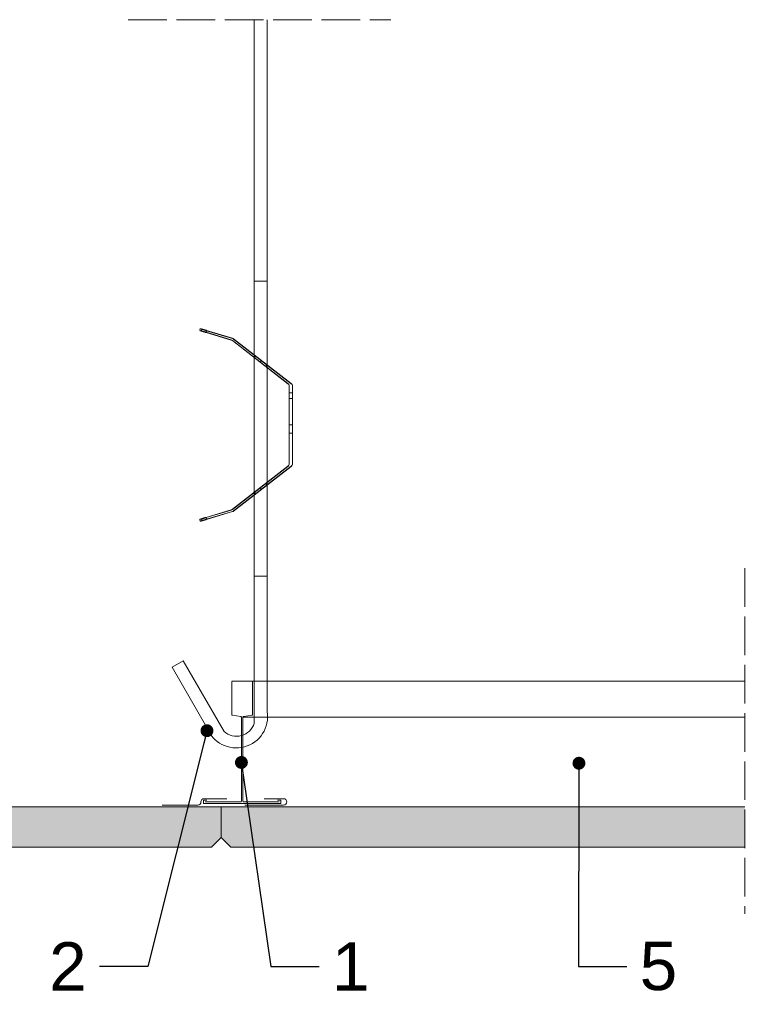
# Model space of a CAD drawing. Header units: millimetres. Extents: x -266 to 504, y -2190 to -1679.
# Tile 3 of 4: x 45 to 274, y -1985 to -1679. Entities that reach past the tile are written whole.
import ezdxf
from ezdxf import colors
from ezdxf.entities.mleader import LeaderData, LeaderLine
from ezdxf.math import Vec2, Vec3

# ---------------------------------------------------------------- set-up
doc = ezdxf.new("R2010")
doc.units = ezdxf.units.MM
doc.linetypes.add('ACAD_ISO02W100', pattern=[15, 12, -3])
doc.layers.get('0').update_dxf_attribs({"lineweight": 5})
for name, color, linetype, lineweight in [('_RIGIPS AKCESORIA', 7, 'Continuous', 5), ('_RIGIPS G-K', 7, 'Continuous', 9), ('_RIGIPS PROFIL', 7, 'Continuous', 9), ('_RIGIPS PŁYTA', 7, 'Continuous', 9), ('KRESKOWANIE', 7, 'Continuous', 9), ('PRZERYWANA', 7, 'ACAD_ISO02W100', 9), ('wełna', 7, 'BATTING', 5)]:
    doc.layers.add(name, color=color, linetype=linetype, lineweight=lineweight)
doc.styles.get("Standard").update_dxf_attribs({"font": 'arial.ttf'})
doc.linetypes.add('BATTING', pattern='A,0.00254,-2.54,[134,ltypeshp.shx,S=2.54,R=0,X=-2.54,Y=0],-5.08,[134,ltypeshp.shx,S=2.54,R=180,X=2.54,Y=0],-2.54', length=10.16254)

# ---------------------------------------------------------------- blocks, each defined once
blk = doc.blocks.new('T24')
at = {"layer": '_RIGIPS PROFIL'}
for p, q in [((302.61, -139.67), (302.61, -129.54)), ((302.81, -129.34), (308.91, -129.34)), ((309.11, -129.54), (309.11, -139.67)), ((305.45, -140.31), (302.78, -139.87)), ((305.61, -140.51), (305.61, -166.64)), ((306.11, -140.51), (306.11, -166.64)), ((308.95, -139.87), (306.28, -140.31)), ((293.86, -167.24), (293.86, -166.44)), ((293.96, -166.34), (294.86, -166.34)), ((293.96, -167.34), (317.76, -167.34)), ((294.36, -166.84), (305.41, -166.84)), ((306.31, -166.84), (317.36, -166.84)), ((317.76, -166.34), (316.86, -166.34)), ((317.86, -167.24), (317.86, -166.44))]:
    blk.add_line(p, q, dxfattribs=at)
for centre, radius, start, end in [((302.81, -129.54), 0.2, 90, 180), ((308.91, -129.54), 0.2, 0, 90), ((302.81, -139.67), 0.2, 180, 260.5377), ((305.41, -140.51), 0.2, 0, 80.5377), ((306.31, -140.51), 0.2, 99.4623, 180), ((308.91, -139.67), 0.2, 279.4623, 0), ((293.96, -166.44), 0.1, 90, 180), ((293.96, -167.24), 0.1, 180, 270), ((305.41, -166.64), 0.2, 270, 0), ((306.31, -166.64), 0.2, 180, 270), ((317.76, -166.44), 0.1, 0, 90), ((317.76, -167.24), 0.1, 270, 0)]:
    blk.add_arc(centre, radius, start, end, dxfattribs=at)
blk = doc.blocks.new('_Dot')
at = {"color": 0, "linetype": 'ByBlock', "lineweight": -2}
blk.add_line((-0.5, 0), (-1, 0), dxfattribs=at)
at = {"color": 0, "linetype": 'ByBlock', "const_width": 0.5}
blk.add_lwpolyline([(-0.25, 0, 1), (0.25, 0, 1)], format="xyb", close=True, dxfattribs=at)

msp = doc.modelspace()

# ---------------------------------------------------------------- hatches: boundary and pattern name
at = {"layer": '_RIGIPS PROFIL'}
h = msp.add_hatch(dxfattribs=at)
h.set_pattern_fill('DOTS', color=253, scale=0.5, style=0)
h.paths.add_polyline_path([(270.05, -1923.71), (107.55, -1923.71), (107.55, -1933.21), (110.55, -1936.21), (270.05, -1936.21)])
at = {"layer": 'KRESKOWANIE'}
h = msp.add_hatch(dxfattribs=at)
h.set_pattern_fill('DOTS', color=253, scale=0.5, style=0)
h.paths.add_polyline_path([(-197.67, -1923.71), (-197.67, -1936.21), (-49.67, -1936.21), (-49.67, -1923.71)])
h.paths.add_polyline_path([(277.26, -1923.71), (277.26, -1936.21), (425.27, -1936.21), (425.27, -1923.71)])
h.paths.add_polyline_path([(314.96, -1929.3, -1), (314.96, -1927.3, -1)], flags=16)
h = msp.add_hatch(dxfattribs=at)
h.set_pattern_fill('DOTS', color=253, scale=0.5, style=0)
h.paths.add_polyline_path([(104.55, -1936.21), (107.55, -1933.21), (107.55, -1923.71), (-42.45, -1923.71), (-42.45, -1936.21)])

# ---------------------------------------------------------------- linework, layer by layer
for p, q in [((117.8, -1679.31), (117.8, -1852.09)), ((121.8, -1679.31), (121.8, -1852.09)), ((117.81, -1760.53), (117.8, -1897.83)), ((121.82, -1760.53), (121.8, -1894.1)), ((121.8, -1852.09), (117.8, -1852.09)), ((108.47, -1900.33), (95.8, -1878.38)), ((103.14, -1899.1), (92.34, -1880.38)), ((107.55, -1933.21), (110.55, -1936.21)), ((270.05, -1936.21), (110.55, -1936.21))]:
    msp.add_line(p, q)
msp.add_lwpolyline([(121.8, -1760.53), (117.8, -1760.53)], close=True)
for centre, radius, start, end in [((112.25, -1895.75), 9.7, 200.1981, 9.7997), ((112.34, -1896.11), 5.72, 227.4354, 342.5624)]:
    msp.add_arc(centre, radius, start, end)
at = {"layer": '_RIGIPS AKCESORIA', "lineweight": 0}
for points in [[(100.88, -1775.81), (101.05, -1775.25)], [(102.84, -1776.44), (102.72, -1776.4), (102.6, -1776.37), (102.48, -1776.33), (102.38, -1776.29), (102.27, -1776.26), (102.16, -1776.23), (102.07, -1776.2), (101.98, -1776.17), (101.89, -1776.14), (101.8, -1776.11), (101.71, -1776.09), (101.63, -1776.06), (101.56, -1776.04), (101.49, -1776.01), (101.41, -1775.99), (101.35, -1775.97), (101.29, -1775.96), (101.23, -1775.93), (101.18, -1775.92), (101.13, -1775.9), (101.09, -1775.89), (101.05, -1775.88), (101.02, -1775.87), (100.99, -1775.85), (100.96, -1775.84), (100.94, -1775.83), (100.92, -1775.83), (100.9, -1775.83), (100.89, -1775.82), (100.88, -1775.81), (100.89, -1775.81), (100.9, -1775.82), (100.92, -1775.82), (100.94, -1775.83), (100.96, -1775.83), (100.99, -1775.83), (101.02, -1775.84), (101.05, -1775.85), (101.09, -1775.87), (101.13, -1775.88), (101.18, -1775.89), (101.23, -1775.9), (101.29, -1775.92), (101.35, -1775.93), (101.41, -1775.96), (101.49, -1775.97), (101.56, -1775.99), (101.63, -1776.01), (101.71, -1776.04), (101.8, -1776.06), (101.89, -1776.09), (101.98, -1776.11), (102.07, -1776.14), (102.16, -1776.17), (102.27, -1776.19), (102.38, -1776.23), (102.48, -1776.26), (102.6, -1776.29), (102.72, -1776.33), (102.84, -1776.37), (110.7, -1778.72), (110.7, -1778.8)], [(103.01, -1775.88), (111.09, -1778.3), (111.09, -1778.23), (103.01, -1775.8), (102.89, -1775.77), (102.77, -1775.74), (102.66, -1775.7), (102.55, -1775.67), (102.44, -1775.64), (102.34, -1775.6), (102.24, -1775.58), (102.14, -1775.56), (102.05, -1775.52), (101.96, -1775.5), (101.88, -1775.47), (101.8, -1775.46), (101.72, -1775.43), (101.65, -1775.41), (101.58, -1775.39), (101.52, -1775.38), (101.46, -1775.36), (101.4, -1775.34), (101.35, -1775.33), (101.31, -1775.32), (101.26, -1775.3), (101.22, -1775.29), (101.18, -1775.29), (101.15, -1775.28), (101.13, -1775.27), (101.1, -1775.26), (101.08, -1775.26), (101.07, -1775.25), (101.06, -1775.25), (101.05, -1775.25), (101.06, -1775.26), (101.07, -1775.26), (101.08, -1775.27), (101.1, -1775.28), (101.13, -1775.29), (101.15, -1775.29), (101.18, -1775.3), (101.22, -1775.32), (101.26, -1775.33), (101.31, -1775.34), (101.35, -1775.36), (101.4, -1775.38), (101.46, -1775.39), (101.52, -1775.42), (101.58, -1775.43), (101.65, -1775.46), (101.72, -1775.47), (101.8, -1775.5), (101.88, -1775.52), (101.96, -1775.56), (102.05, -1775.58), (102.14, -1775.61), (102.24, -1775.64), (102.34, -1775.67), (102.44, -1775.7), (102.55, -1775.74), (102.66, -1775.77), (102.77, -1775.8), (102.89, -1775.84), (103.01, -1775.88)], [(101.4, -1775.95), (101.56, -1775.38)], [(101.4, -1775.99), (101.56, -1775.42)], [(102.84, -1776.37), (103.01, -1775.8)], [(103.01, -1775.88), (102.84, -1776.44), (110.7, -1778.8)], [(110.7, -1778.72), (110.88, -1778.79), (111.03, -1778.9)], [(111.03, -1778.97), (110.88, -1778.87), (110.7, -1778.8)], [(110.79, -1778.83), (110.79, -1778.76)], [(110.88, -1778.87), (110.88, -1778.79)], [(110.96, -1778.91), (110.96, -1778.84)], [(128.25, -1792.37), (111.03, -1778.97), (111.03, -1778.9), (128.25, -1792.28), (128.25, -1792.37)], [(111.03, -1778.97), (111.03, -1778.9)], [(111.42, -1778.4), (111.26, -1778.3), (111.09, -1778.23)], [(111.09, -1778.3), (111.26, -1778.37), (111.42, -1778.47)], [(111.18, -1778.33), (111.18, -1778.26)], [(111.26, -1778.37), (111.26, -1778.3)], [(111.34, -1778.42), (111.34, -1778.35)], [(111.42, -1778.47), (129.27, -1792.37), (129.27, -1792.28), (111.42, -1778.4), (111.42, -1778.47)], [(111.42, -1778.47), (111.42, -1778.4)], [(117.87, -1784.25), (118.25, -1783.75)], [(119.63, -1785.63), (119.7, -1785.68), (119.77, -1785.74), (119.84, -1785.8), (119.92, -1785.86), (119.99, -1785.91), (120.06, -1785.97), (120.13, -1786.03), (120.2, -1786.08), (120.27, -1786.13), (120.34, -1786.18), (120.41, -1786.23), (120.47, -1786.29), (120.54, -1786.34), (120.6, -1786.39), (120.66, -1786.43), (120.72, -1786.48), (120.78, -1786.52), (120.83, -1786.57), (120.88, -1786.61), (120.94, -1786.64), (120.99, -1786.68), (121.03, -1786.72), (121.08, -1786.76), (121.12, -1786.79), (121.16, -1786.81), (121.19, -1786.85), (121.23, -1786.87), (121.26, -1786.9), (121.29, -1786.92), (121.32, -1786.94), (121.34, -1786.95), (121.36, -1786.97), (121.37, -1786.98), (121.39, -1786.99), (121.4, -1787), (121.41, -1787), (121.41, -1787.01), (121.41, -1787), (121.41, -1787), (121.4, -1786.99), (121.38, -1786.98), (121.37, -1786.97), (121.35, -1786.95), (121.32, -1786.94), (121.3, -1786.92), (121.28, -1786.9), (121.24, -1786.87), (121.21, -1786.85), (121.18, -1786.81), (121.14, -1786.79), (121.1, -1786.76), (121.05, -1786.72), (121.01, -1786.68), (120.96, -1786.64), (120.91, -1786.61), (120.86, -1786.57), (120.8, -1786.52), (120.74, -1786.48), (120.69, -1786.43), (120.63, -1786.39), (120.56, -1786.34), (120.5, -1786.29), (120.43, -1786.23), (120.37, -1786.18), (120.3, -1786.13), (120.24, -1786.08), (120.16, -1786.03), (120.1, -1785.97), (120.02, -1785.91), (119.95, -1785.86), (119.88, -1785.8), (119.8, -1785.74), (119.73, -1785.68), (119.65, -1785.63), (119.58, -1785.57), (119.51, -1785.51), (119.44, -1785.46), (119.37, -1785.41), (119.29, -1785.35), (119.22, -1785.29), (119.15, -1785.23), (119.08, -1785.18), (119.01, -1785.13), (118.94, -1785.08), (118.88, -1785.02), (118.81, -1784.97), (118.75, -1784.92), (118.69, -1784.87), (118.62, -1784.82), (118.57, -1784.78), (118.51, -1784.73), (118.45, -1784.69), (118.4, -1784.65), (118.34, -1784.61), (118.29, -1784.58), (118.25, -1784.54), (118.2, -1784.51), (118.16, -1784.47), (118.12, -1784.45), (118.09, -1784.42), (118.06, -1784.39), (118.02, -1784.37), (117.99, -1784.34), (117.97, -1784.32), (117.94, -1784.31), (117.93, -1784.29), (117.91, -1784.28), (117.89, -1784.27), (117.89, -1784.26), (117.88, -1784.25), (117.87, -1784.25), (117.88, -1784.26), (117.89, -1784.27), (117.9, -1784.28), (117.92, -1784.29), (117.93, -1784.31), (117.96, -1784.32), (117.98, -1784.34), (118.01, -1784.37), (118.04, -1784.39), (118.07, -1784.42), (118.11, -1784.45), (118.15, -1784.47), (118.19, -1784.51), (118.23, -1784.54), (118.28, -1784.58), (118.33, -1784.61), (118.38, -1784.65), (118.43, -1784.69), (118.48, -1784.73), (118.54, -1784.78), (118.6, -1784.82), (118.66, -1784.87), (118.72, -1784.92), (118.79, -1784.97), (118.85, -1785.02), (118.92, -1785.08), (118.98, -1785.13), (119.05, -1785.18), (119.12, -1785.23), (119.19, -1785.29), (119.26, -1785.35), (119.33, -1785.41), (119.41, -1785.46), (119.48, -1785.51), (119.56, -1785.57), (119.63, -1785.63)], [(120.01, -1785.14), (120.09, -1785.19), (120.15, -1785.25), (120.23, -1785.31), (120.3, -1785.36), (120.37, -1785.42), (120.45, -1785.47), (120.51, -1785.53), (120.59, -1785.59), (120.65, -1785.64), (120.73, -1785.69), (120.79, -1785.74), (120.86, -1785.79), (120.92, -1785.84), (120.98, -1785.89), (121.05, -1785.94), (121.1, -1785.98), (121.16, -1786.03), (121.22, -1786.07), (121.27, -1786.11), (121.32, -1786.15), (121.37, -1786.19), (121.41, -1786.22), (121.46, -1786.26), (121.5, -1786.29), (121.55, -1786.32), (121.58, -1786.35), (121.61, -1786.37), (121.64, -1786.4), (121.68, -1786.42), (121.7, -1786.44), (121.73, -1786.46), (121.74, -1786.47), (121.76, -1786.49), (121.77, -1786.49), (121.78, -1786.5), (121.79, -1786.51), (121.8, -1786.51), (121.8, -1786.52), (121.8, -1786.51), (121.79, -1786.5), (121.78, -1786.49), (121.77, -1786.49), (121.75, -1786.47), (121.73, -1786.46), (121.71, -1786.44), (121.68, -1786.42), (121.66, -1786.4), (121.63, -1786.37), (121.59, -1786.35), (121.56, -1786.32), (121.52, -1786.29), (121.48, -1786.26), (121.44, -1786.22), (121.39, -1786.19), (121.34, -1786.15), (121.29, -1786.11), (121.24, -1786.07), (121.19, -1786.03), (121.13, -1785.98), (121.07, -1785.94), (121.01, -1785.89), (120.95, -1785.84), (120.88, -1785.79), (120.82, -1785.74), (120.75, -1785.69), (120.69, -1785.64), (120.62, -1785.59), (120.55, -1785.53), (120.48, -1785.47), (120.41, -1785.42), (120.33, -1785.36), (120.26, -1785.31), (120.19, -1785.25), (120.11, -1785.19), (120.04, -1785.14), (119.97, -1785.08), (119.9, -1785.02), (119.83, -1784.96), (119.75, -1784.91), (119.68, -1784.85), (119.61, -1784.79), (119.53, -1784.74), (119.47, -1784.69), (119.39, -1784.64), (119.33, -1784.58), (119.26, -1784.53), (119.2, -1784.48), (119.13, -1784.43), (119.07, -1784.38), (119.01, -1784.33), (118.95, -1784.28), (118.89, -1784.24), (118.84, -1784.2), (118.79, -1784.16), (118.73, -1784.12), (118.68, -1784.08), (118.64, -1784.05), (118.59, -1784.01), (118.55, -1783.98), (118.51, -1783.95), (118.48, -1783.92), (118.44, -1783.89), (118.41, -1783.87), (118.38, -1783.85), (118.35, -1783.83), (118.33, -1783.81), (118.31, -1783.79), (118.29, -1783.78), (118.28, -1783.78), (118.27, -1783.77), (118.26, -1783.76), (118.25, -1783.75), (118.25, -1783.76), (118.26, -1783.77), (118.27, -1783.78), (118.29, -1783.78), (118.3, -1783.79), (118.32, -1783.81), (118.34, -1783.83), (118.37, -1783.85), (118.39, -1783.87), (118.43, -1783.89), (118.46, -1783.92), (118.49, -1783.95), (118.53, -1783.98), (118.57, -1784.01), (118.61, -1784.05), (118.66, -1784.08), (118.71, -1784.12), (118.76, -1784.16), (118.81, -1784.2), (118.87, -1784.24), (118.93, -1784.28), (118.98, -1784.33), (119.04, -1784.38), (119.11, -1784.43), (119.17, -1784.48), (119.24, -1784.53), (119.3, -1784.58), (119.37, -1784.64), (119.43, -1784.69), (119.51, -1784.74), (119.57, -1784.79), (119.65, -1784.85), (119.72, -1784.91), (119.79, -1784.96), (119.87, -1785.02), (119.94, -1785.08), (120.01, -1785.14)], [(119.64, -1785.62), (120.02, -1785.12)], [(119.64, -1785.64), (120.02, -1785.14)], [(121.41, -1787.01), (121.8, -1786.52)], [(128.25, -1792.28), (128.42, -1792.45), (128.54, -1792.64), (128.61, -1792.86), (128.64, -1793.09)], [(128.64, -1793.17), (128.61, -1792.94), (128.54, -1792.72), (128.42, -1792.52), (128.25, -1792.37)], [(128.42, -1792.52), (128.42, -1792.45)], [(128.54, -1792.72), (128.54, -1792.64)], [(128.61, -1792.94), (128.61, -1792.86)], [(128.64, -1817.21), (128.64, -1793.17), (128.64, -1793.09), (128.64, -1817.13), (128.64, -1817.21)], [(128.64, -1793.17), (128.64, -1793.09)], [(128.64, -1796.95), (128.64, -1796.55), (128.64, -1796.16), (128.64, -1795.79), (128.64, -1795.44), (128.64, -1795.14), (128.64, -1794.88), (128.64, -1794.67), (128.64, -1794.52), (128.64, -1794.42), (128.64, -1794.4), (128.64, -1794.42), (128.64, -1794.52), (128.64, -1794.67), (128.64, -1794.88), (128.64, -1795.14), (128.64, -1795.44), (128.64, -1795.79), (128.64, -1796.16), (128.64, -1796.55), (128.64, -1796.95), (129.66, -1796.95)], [(128.64, -1796.95), (128.64, -1796.55), (128.64, -1796.16), (128.64, -1795.79), (128.64, -1795.44), (128.64, -1795.14), (128.64, -1794.88), (128.64, -1794.67), (128.64, -1794.52), (128.64, -1794.42), (128.64, -1794.4), (128.64, -1794.42), (128.64, -1794.52), (128.64, -1794.67), (128.64, -1794.88), (128.64, -1795.14), (128.64, -1795.44), (128.64, -1795.79), (128.64, -1796.16), (128.64, -1796.55), (128.64, -1796.95), (129.66, -1796.95)], [(129.66, -1793.09), (129.64, -1792.86), (129.56, -1792.64), (129.44, -1792.45), (129.27, -1792.28)], [(129.27, -1792.37), (129.44, -1792.52), (129.56, -1792.72), (129.64, -1792.94), (129.66, -1793.17)], [(129.44, -1792.52), (129.44, -1792.45)], [(129.56, -1792.72), (129.56, -1792.64)], [(129.64, -1792.94), (129.64, -1792.86)], [(129.66, -1793.17), (129.66, -1817.21), (129.66, -1817.13), (129.66, -1793.09), (129.66, -1793.17)], [(129.66, -1793.17), (129.66, -1793.09)], [(129.66, -1795.14), (128.64, -1795.14), (129.66, -1795.14)], [(129.66, -1795.14), (128.64, -1795.14), (129.66, -1795.14)], [(128.64, -1798.51), (128.64, -1798.86), (128.64, -1799.2), (128.64, -1799.53), (128.64, -1799.82), (128.64, -1800.07), (128.64, -1800.27), (128.64, -1800.42), (128.64, -1800.52), (128.64, -1800.55), (128.64, -1800.52), (128.64, -1800.42), (128.64, -1800.27), (128.64, -1800.07), (128.64, -1799.82), (128.64, -1799.53), (128.64, -1799.2), (128.64, -1798.86), (128.64, -1798.51), (128.64, -1798.15), (128.64, -1797.8), (128.64, -1797.48), (128.64, -1797.19), (128.64, -1796.93), (128.64, -1796.73), (128.64, -1796.58), (128.64, -1796.49), (128.64, -1796.46), (128.64, -1796.49), (128.64, -1796.58), (128.64, -1796.73), (128.64, -1796.93), (128.64, -1797.19), (128.64, -1797.48), (128.64, -1797.8), (128.64, -1798.15), (128.64, -1798.51)], [(128.64, -1802.61), (128.64, -1802.67), (128.64, -1802.8), (128.64, -1802.99), (128.64, -1803.23), (128.64, -1803.52), (128.64, -1803.84), (128.64, -1804.21), (128.64, -1804.58), (128.64, -1804.98), (128.64, -1805.38), (128.64, -1805.77), (128.64, -1806.15), (128.64, -1806.51), (128.64, -1806.83), (128.64, -1807.1), (128.64, -1807.34), (128.64, -1807.51), (128.64, -1807.64), (128.64, -1807.7), (128.64, -1807.69), (128.64, -1807.63), (128.64, -1807.5), (128.64, -1807.32), (128.64, -1807.09), (128.64, -1806.81), (128.64, -1806.48), (128.64, -1806.13), (128.64, -1805.74), (128.64, -1805.35), (128.64, -1804.95), (128.64, -1804.56), (128.64, -1804.18), (128.64, -1803.82), (128.64, -1803.49), (128.64, -1803.21), (128.64, -1802.98), (128.64, -1802.8), (128.64, -1802.67), (128.64, -1802.6)], [(129.66, -1805.38), (129.66, -1805.79), (129.66, -1806.17), (129.66, -1806.55), (129.66, -1806.9), (129.66, -1807.23), (129.66, -1807.5), (129.66, -1807.75), (129.66, -1807.94), (129.66, -1808.08), (129.66, -1808.17), (129.66, -1808.19), (129.66, -1808.17), (129.66, -1808.08), (129.66, -1807.94), (129.66, -1807.75), (129.66, -1807.5), (129.66, -1807.23), (129.66, -1806.9), (129.66, -1806.55), (129.66, -1806.17), (129.66, -1805.79), (129.66, -1805.38), (129.66, -1804.98), (129.66, -1804.59), (129.66, -1804.21), (129.66, -1803.86), (129.66, -1803.54), (129.66, -1803.26), (129.66, -1803.02), (129.66, -1802.82), (129.66, -1802.68), (129.66, -1802.6), (129.66, -1802.57), (129.66, -1802.6), (129.66, -1802.68), (129.66, -1802.82), (129.66, -1803.02), (129.66, -1803.26), (129.66, -1803.54), (129.66, -1803.86), (129.66, -1804.21), (129.66, -1804.59), (129.66, -1804.98), (129.66, -1805.38)], [(129.66, -1802.61), (129.66, -1802.6), (129.66, -1802.67), (129.66, -1802.8), (129.66, -1802.98), (129.66, -1803.21), (129.66, -1803.49), (129.66, -1803.82), (129.66, -1804.18), (129.66, -1804.56), (129.66, -1804.95), (129.66, -1805.35), (129.66, -1805.74), (129.66, -1806.13), (129.66, -1806.48), (129.66, -1806.81), (129.66, -1807.09), (129.66, -1807.32), (129.66, -1807.5), (129.66, -1807.63), (129.66, -1807.69), (129.66, -1807.7), (129.66, -1807.64), (129.66, -1807.51), (129.66, -1807.34), (129.66, -1807.1), (129.66, -1806.83), (129.66, -1806.51), (129.66, -1806.15), (129.66, -1805.77), (129.66, -1805.38), (129.66, -1804.98), (129.66, -1804.58), (129.66, -1804.21), (129.66, -1803.84), (129.66, -1803.52), (129.66, -1803.23), (129.66, -1802.99), (129.66, -1802.8), (129.66, -1802.67), (129.66, -1802.61)], [(128.64, -1805.14), (129.66, -1805.14)], [(128.64, -1805.16), (129.66, -1805.16)], [(128.64, -1807.7), (129.66, -1807.7)], [(128.64, -1811.8), (128.64, -1812.15), (128.64, -1812.49), (128.64, -1812.82), (128.64, -1813.11), (128.64, -1813.36), (128.64, -1813.56), (128.64, -1813.71), (128.64, -1813.81), (128.64, -1813.84), (128.64, -1813.81), (128.64, -1813.71), (128.64, -1813.56), (128.64, -1813.36), (128.64, -1813.11), (128.64, -1812.82), (128.64, -1812.49), (128.64, -1812.15), (128.64, -1811.8), (128.64, -1811.43), (128.64, -1811.09), (128.64, -1810.77), (128.64, -1810.48), (128.64, -1810.23), (128.64, -1810.03), (128.64, -1809.87), (128.64, -1809.78), (128.64, -1809.75), (128.64, -1809.78), (128.64, -1809.87), (128.64, -1810.03), (128.64, -1810.23), (128.64, -1810.48), (128.64, -1810.77), (128.64, -1811.09), (128.64, -1811.43), (128.64, -1811.8)], [(111.03, -1831.4), (128.25, -1818.01), (128.25, -1817.94), (111.03, -1831.33), (111.03, -1831.4)], [(129.27, -1818.01), (111.42, -1831.9), (111.42, -1831.82), (129.27, -1817.94), (129.27, -1818.01)], [(128.25, -1817.94), (128.42, -1817.77), (128.54, -1817.58), (128.61, -1817.36), (128.64, -1817.13)], [(128.64, -1817.21), (128.61, -1817.44), (128.54, -1817.65), (128.42, -1817.85), (128.25, -1818.01)], [(128.42, -1817.85), (128.42, -1817.77)], [(128.54, -1817.65), (128.54, -1817.58)], [(128.61, -1817.44), (128.61, -1817.36)], [(128.64, -1817.21), (128.64, -1817.13)], [(129.66, -1817.13), (129.64, -1817.36), (129.56, -1817.58), (129.44, -1817.77), (129.27, -1817.94)], [(129.27, -1818.01), (129.44, -1817.85), (129.56, -1817.65), (129.64, -1817.44), (129.66, -1817.21)], [(129.44, -1817.85), (129.44, -1817.77)], [(129.56, -1817.65), (129.56, -1817.58)], [(129.64, -1817.44), (129.64, -1817.36)], [(129.66, -1817.21), (129.66, -1817.13)], [(119.63, -1824.67), (119.56, -1824.72), (119.48, -1824.78), (119.41, -1824.84), (119.33, -1824.9), (119.26, -1824.95), (119.19, -1825.01), (119.12, -1825.07), (119.05, -1825.12), (118.98, -1825.17), (118.92, -1825.22), (118.85, -1825.28), (118.79, -1825.33), (118.72, -1825.38), (118.66, -1825.43), (118.6, -1825.48), (118.54, -1825.52), (118.48, -1825.57), (118.43, -1825.61), (118.38, -1825.65), (118.33, -1825.69), (118.28, -1825.72), (118.23, -1825.76), (118.19, -1825.8), (118.15, -1825.83), (118.11, -1825.85), (118.07, -1825.89), (118.04, -1825.91), (118.01, -1825.94), (117.98, -1825.96), (117.96, -1825.98), (117.93, -1825.99), (117.92, -1826.01), (117.9, -1826.03), (117.89, -1826.03), (117.88, -1826.04), (117.87, -1826.05), (117.88, -1826.05), (117.89, -1826.04), (117.89, -1826.03), (117.91, -1826.03), (117.93, -1826.01), (117.94, -1825.99), (117.97, -1825.98), (117.99, -1825.96), (118.02, -1825.94), (118.06, -1825.91), (118.09, -1825.89), (118.12, -1825.85), (118.16, -1825.83), (118.2, -1825.8), (118.25, -1825.76), (118.29, -1825.72), (118.34, -1825.69), (118.4, -1825.65), (118.45, -1825.61), (118.51, -1825.57), (118.57, -1825.52), (118.62, -1825.48), (118.69, -1825.43), (118.75, -1825.38), (118.81, -1825.33), (118.88, -1825.28), (118.94, -1825.22), (119.01, -1825.17), (119.08, -1825.12), (119.15, -1825.07), (119.22, -1825.01), (119.29, -1824.95), (119.37, -1824.9), (119.44, -1824.84), (119.51, -1824.78), (119.58, -1824.72), (119.65, -1824.67), (119.73, -1824.62), (119.8, -1824.56), (119.88, -1824.5), (119.95, -1824.45), (120.02, -1824.39), (120.1, -1824.33), (120.16, -1824.27), (120.24, -1824.22), (120.3, -1824.17), (120.37, -1824.12), (120.43, -1824.06), (120.5, -1824.01), (120.56, -1823.96), (120.63, -1823.91), (120.69, -1823.87), (120.74, -1823.82), (120.8, -1823.78), (120.86, -1823.73), (120.91, -1823.69), (120.96, -1823.65), (121.01, -1823.62), (121.05, -1823.58), (121.1, -1823.54), (121.14, -1823.51), (121.18, -1823.49), (121.21, -1823.45), (121.24, -1823.43), (121.28, -1823.41), (121.3, -1823.38), (121.32, -1823.36), (121.35, -1823.35), (121.37, -1823.33), (121.38, -1823.32), (121.4, -1823.31), (121.41, -1823.3), (121.41, -1823.29), (121.41, -1823.29), (121.4, -1823.3), (121.39, -1823.31), (121.37, -1823.32), (121.36, -1823.33), (121.34, -1823.35), (121.32, -1823.36), (121.29, -1823.38), (121.26, -1823.41), (121.23, -1823.43), (121.19, -1823.45), (121.16, -1823.49), (121.12, -1823.51), (121.08, -1823.54), (121.03, -1823.58), (120.99, -1823.62), (120.94, -1823.65), (120.88, -1823.69), (120.83, -1823.73), (120.78, -1823.78), (120.72, -1823.82), (120.66, -1823.87), (120.6, -1823.91), (120.54, -1823.96), (120.47, -1824.01), (120.41, -1824.06), (120.34, -1824.12), (120.27, -1824.17), (120.2, -1824.22), (120.13, -1824.27), (120.06, -1824.33), (119.99, -1824.39), (119.92, -1824.45), (119.84, -1824.5), (119.77, -1824.56), (119.7, -1824.62), (119.63, -1824.67)], [(120.01, -1825.17), (119.94, -1825.22), (119.87, -1825.28), (119.79, -1825.34), (119.72, -1825.4), (119.65, -1825.45), (119.57, -1825.5), (119.51, -1825.56), (119.43, -1825.62), (119.37, -1825.67), (119.3, -1825.72), (119.24, -1825.77), (119.17, -1825.82), (119.11, -1825.87), (119.04, -1825.92), (118.98, -1825.97), (118.93, -1826.02), (118.87, -1826.06), (118.81, -1826.1), (118.76, -1826.14), (118.71, -1826.18), (118.66, -1826.22), (118.61, -1826.25), (118.57, -1826.29), (118.53, -1826.32), (118.49, -1826.35), (118.46, -1826.38), (118.43, -1826.41), (118.39, -1826.43), (118.37, -1826.45), (118.34, -1826.48), (118.32, -1826.49), (118.3, -1826.5), (118.29, -1826.52), (118.27, -1826.52), (118.26, -1826.53), (118.25, -1826.54), (118.25, -1826.55), (118.26, -1826.54), (118.27, -1826.53), (118.28, -1826.52), (118.29, -1826.52), (118.31, -1826.5), (118.33, -1826.49), (118.35, -1826.48), (118.38, -1826.45), (118.41, -1826.43), (118.44, -1826.41), (118.48, -1826.38), (118.51, -1826.35), (118.55, -1826.32), (118.59, -1826.29), (118.64, -1826.25), (118.68, -1826.22), (118.73, -1826.18), (118.79, -1826.14), (118.84, -1826.1), (118.89, -1826.06), (118.95, -1826.02), (119.01, -1825.97), (119.07, -1825.92), (119.13, -1825.87), (119.2, -1825.82), (119.26, -1825.77), (119.33, -1825.72), (119.39, -1825.67), (119.47, -1825.62), (119.53, -1825.56), (119.61, -1825.5), (119.68, -1825.45), (119.75, -1825.4), (119.83, -1825.34), (119.9, -1825.28), (119.97, -1825.22), (120.04, -1825.17), (120.11, -1825.11), (120.19, -1825.05), (120.26, -1824.99), (120.33, -1824.94), (120.41, -1824.88), (120.48, -1824.83), (120.55, -1824.77), (120.62, -1824.72), (120.69, -1824.67), (120.75, -1824.61), (120.82, -1824.56), (120.88, -1824.51), (120.95, -1824.46), (121.01, -1824.41), (121.07, -1824.36), (121.13, -1824.31), (121.19, -1824.27), (121.24, -1824.23), (121.29, -1824.19), (121.34, -1824.15), (121.39, -1824.11), (121.44, -1824.08), (121.48, -1824.04), (121.52, -1824.01), (121.56, -1823.98), (121.59, -1823.95), (121.63, -1823.93), (121.66, -1823.9), (121.68, -1823.88), (121.71, -1823.86), (121.73, -1823.84), (121.75, -1823.83), (121.77, -1823.81), (121.78, -1823.81), (121.79, -1823.8), (121.8, -1823.79), (121.8, -1823.78), (121.8, -1823.79), (121.79, -1823.79), (121.78, -1823.8), (121.77, -1823.81), (121.76, -1823.81), (121.74, -1823.83), (121.73, -1823.84), (121.7, -1823.86), (121.68, -1823.88), (121.64, -1823.9), (121.61, -1823.93), (121.58, -1823.95), (121.55, -1823.98), (121.5, -1824.01), (121.46, -1824.04), (121.41, -1824.08), (121.37, -1824.11), (121.32, -1824.15), (121.27, -1824.19), (121.22, -1824.23), (121.16, -1824.27), (121.1, -1824.31), (121.05, -1824.36), (120.98, -1824.41), (120.92, -1824.46), (120.86, -1824.51), (120.79, -1824.56), (120.73, -1824.61), (120.65, -1824.67), (120.59, -1824.72), (120.51, -1824.77), (120.45, -1824.83), (120.37, -1824.88), (120.3, -1824.94), (120.23, -1824.99), (120.15, -1825.05), (120.09, -1825.11), (120.01, -1825.17)], [(119.64, -1824.66), (120.02, -1825.16)], [(119.64, -1824.68), (120.02, -1825.18)], [(121.41, -1823.29), (121.8, -1823.78)], [(117.87, -1826.05), (118.25, -1826.55)], [(110.7, -1831.5), (110.88, -1831.43), (111.03, -1831.33)], [(110.96, -1831.45), (110.96, -1831.38)], [(111.03, -1831.4), (111.03, -1831.33)], [(102.84, -1833.93), (102.72, -1833.97), (102.6, -1834), (102.48, -1834.03), (102.38, -1834.07), (102.27, -1834.1), (102.16, -1834.13), (102.07, -1834.16), (101.98, -1834.19), (101.89, -1834.21), (101.8, -1834.24), (101.71, -1834.26), (101.63, -1834.29), (101.56, -1834.3), (101.49, -1834.33), (101.41, -1834.34), (101.35, -1834.36), (101.29, -1834.38), (101.23, -1834.39), (101.18, -1834.41), (101.13, -1834.43), (101.09, -1834.43), (101.05, -1834.44), (101.02, -1834.45), (100.99, -1834.46), (100.96, -1834.47), (100.94, -1834.48), (100.92, -1834.48), (100.9, -1834.48), (100.89, -1834.48), (100.88, -1834.48), (100.89, -1834.48), (100.89, -1834.48), (100.9, -1834.48), (100.92, -1834.47), (100.94, -1834.46), (100.96, -1834.45), (100.99, -1834.44), (101.02, -1834.43), (101.05, -1834.42), (101.09, -1834.41), (101.13, -1834.39), (101.18, -1834.38), (101.23, -1834.36), (101.29, -1834.34), (101.35, -1834.33), (101.41, -1834.3), (101.49, -1834.28), (101.56, -1834.26), (101.63, -1834.24), (101.71, -1834.21), (101.8, -1834.18), (101.89, -1834.16), (101.98, -1834.13), (102.07, -1834.1), (102.16, -1834.07), (102.27, -1834.03), (102.38, -1834), (102.48, -1833.97), (102.6, -1833.93), (102.72, -1833.89), (102.84, -1833.86)], [(103.01, -1834.42), (102.89, -1834.46), (102.77, -1834.49), (102.66, -1834.53), (102.55, -1834.57), (102.44, -1834.6), (102.34, -1834.63), (102.24, -1834.66), (102.14, -1834.69), (102.05, -1834.72), (101.96, -1834.75), (101.88, -1834.77), (101.8, -1834.79), (101.72, -1834.82), (101.65, -1834.84), (101.58, -1834.87), (101.52, -1834.88), (101.46, -1834.9), (101.4, -1834.93), (101.35, -1834.94), (101.31, -1834.96), (101.26, -1834.97), (101.22, -1834.98), (101.18, -1834.99), (101.15, -1835.01), (101.13, -1835.02), (101.1, -1835.02), (101.08, -1835.03), (101.07, -1835.03), (101.06, -1835.04), (101.05, -1835.04), (101.05, -1835.05), (101.06, -1835.05), (101.07, -1835.04), (101.08, -1835.04), (101.1, -1835.03), (101.13, -1835.03), (101.15, -1835.02), (101.18, -1835.02), (101.22, -1835.01), (101.26, -1834.99), (101.31, -1834.98), (101.35, -1834.97), (101.4, -1834.96), (101.46, -1834.94), (101.52, -1834.93), (101.58, -1834.9), (101.65, -1834.88), (101.72, -1834.87), (101.8, -1834.84), (101.88, -1834.82), (101.96, -1834.79), (102.05, -1834.77), (102.14, -1834.75), (102.24, -1834.72), (102.34, -1834.69), (102.44, -1834.66), (102.55, -1834.63), (102.66, -1834.6), (102.77, -1834.57), (102.89, -1834.53), (103.01, -1834.49)], [(101.4, -1834.31), (101.56, -1834.87)], [(101.4, -1834.35), (101.56, -1834.91)], [(103.01, -1834.49), (102.84, -1833.93), (110.7, -1831.58), (110.7, -1831.5), (102.84, -1833.86)], [(102.84, -1833.86), (103.01, -1834.42)], [(103.01, -1834.42), (111.09, -1831.99), (111.09, -1832.07), (111.26, -1832), (111.42, -1831.9)], [(103.01, -1834.49), (111.09, -1832.07)], [(111.03, -1831.4), (110.88, -1831.5), (110.7, -1831.58)], [(110.79, -1831.54), (110.79, -1831.47)], [(110.88, -1831.5), (110.88, -1831.43)], [(111.42, -1831.82), (111.26, -1831.92), (111.09, -1831.99)], [(111.18, -1832.04), (111.18, -1831.96)], [(111.26, -1832), (111.26, -1831.92)], [(111.34, -1831.95), (111.34, -1831.88)], [(111.42, -1831.9), (111.42, -1831.82)], [(100.88, -1834.48), (101.05, -1835.05)]]:
    msp.add_lwpolyline(points, dxfattribs=at)
at = {"layer": '_RIGIPS G-K'}
for p, q in [((-42.45, -1923.71), (107.55, -1923.71)), ((107.55, -1923.71), (107.55, -1933.21)), ((107.55, -1923.71), (270.05, -1923.71)), ((107.55, -1933.21), (104.55, -1936.21)), ((-42.45, -1936.21), (104.55, -1936.21))]:
    msp.add_line(p, q, dxfattribs=at)
at = {"layer": '_RIGIPS PROFIL'}
for p, q in [((110.83, -1884.71), (270.05, -1884.71)), ((114.33, -1895.88), (270.05, -1895.88)), ((102.18, -1923.71), (270.05, -1923.71))]:
    msp.add_line(p, q, dxfattribs=at)
at = {"layer": '_RIGIPS PŁYTA'}
for p, q in [((101.28, -1922.21), (101.28, -1922.21)), ((109.28, -1921.21), (102.28, -1921.21)), ((120.88, -1921.21), (126.88, -1921.21)), ((100.28, -1923.21), (89.28, -1923.21)), ((114.88, -1923.21), (126.88, -1923.21))]:
    msp.add_line(p, q, dxfattribs=at)
for centre, start, end in [((100.28, -1922.21), 270, 0), ((102.28, -1922.21), 90, 180), ((126.88, -1922.21), 270, 90)]:
    msp.add_arc(centre, 1, start, end, dxfattribs=at)
at = {"layer": 'PRZERYWANA'}
for p, q in [((78.73, -1679.31), (160.17, -1679.31)), ((270.05, -1849.61), (270.05, -1956.91))]:
    msp.add_line(p, q, dxfattribs=at)
at = {"layer": 'wełna'}
msp.add_line((92.34, -1880.38), (95.8, -1878.38), dxfattribs=at)

# ---------------------------------------------------------------- block references
at = {"layer": '_RIGIPS PROFIL'}
msp.add_blockref('T24', (-191.79, -1755.37), dxfattribs=at)

# ---------------------------------------------------------------- leaders
at = {"layer": '_RIGIPS G-K'}
ml = msp.add_multileader_mtext('Standard', dxfattribs=at)
ml.set_content('2', color=256)
ml.set_leader_properties()
ml.set_arrow_properties(name='DOT')
ml.build(insert=Vec2(0, 0))
ml.multileader.update_dxf_attribs({"dogleg_length": 15})
ctx = ml.context
ctx.base_point, ctx.char_height, ctx.landing_gap_size, ctx.plane_origin = Vec3(51.87, -1973.28), 15, 4, Vec3(119.8, -1842.08)
ctx.text_align_type = 2
notes = []
notes.append((ctx, [(0, (1, 1, 0), (84.8, -1973.28), (-1, 0), 15, [(0, [(103.14, -1900.1)], 0, [])])]))
ctx.mtext.insert, ctx.mtext.alignment, ctx.mtext.flow_direction = Vec3(65.8, -1965.78), 3, 5
ml = msp.add_multileader_mtext('Standard', dxfattribs=at)
ml.set_content('1', color=256)
ml.set_leader_properties()
ml.set_arrow_properties(name='DOT')
ml.build(insert=Vec2(0, 0))
ml.multileader.update_dxf_attribs({"dogleg_length": 15})
ctx = ml.context
ctx.base_point, ctx.char_height, ctx.landing_gap_size, ctx.plane_origin = Vec3(137.95, -1973.28), 15, 4, Vec3(87.95, -1842.67)
notes.append((ctx, [(0, (1, 1, 0), (122.95, -1973.28), (1, 0), 15, [(0, [(113.83, -1909.95)], 0, [])])]))
ctx.mtext.insert, ctx.mtext.flow_direction = Vec3(141.95, -1965.78), 5
ml = msp.add_multileader_mtext('Standard', dxfattribs=at)
ml.set_content('5', color=256)
ml.set_leader_properties()
ml.set_arrow_properties(name='DOT')
ml.build(insert=Vec2(0, 0))
ml.multileader.update_dxf_attribs({"dogleg_length": 15})
ctx = ml.context
ctx.base_point, ctx.char_height, ctx.landing_gap_size, ctx.plane_origin = Vec3(233.45, -1973.28), 15, 4, Vec3(183.46, -1840.32)
notes.append((ctx, [(0, (1, 1, 0), (218.45, -1973.28), (1, 0), 15, [(0, [(218.6, -1910.2)], 0, [])])]))
ctx.mtext.insert, ctx.mtext.flow_direction = Vec3(237.45, -1965.65), 5
for ctx, leaders in notes:
    for number, flags, end, landing, length, lines in leaders:
        leader = LeaderData()
        leader.index, (leader.has_last_leader_line, leader.has_dogleg_vector, leader.attachment_direction) = number, flags
        leader.last_leader_point, leader.dogleg_vector, leader.dogleg_length = Vec3(end), Vec3(landing), length
        for number, points, colour, breaks in lines:
            line = LeaderLine()
            line.index, line.vertices, line.color, line.breaks = number, Vec3.list(points), colors.encode_raw_color(colour), breaks
            leader.lines.append(line)
        ctx.leaders.append(leader)

doc.saveas('drawing.dxf')
